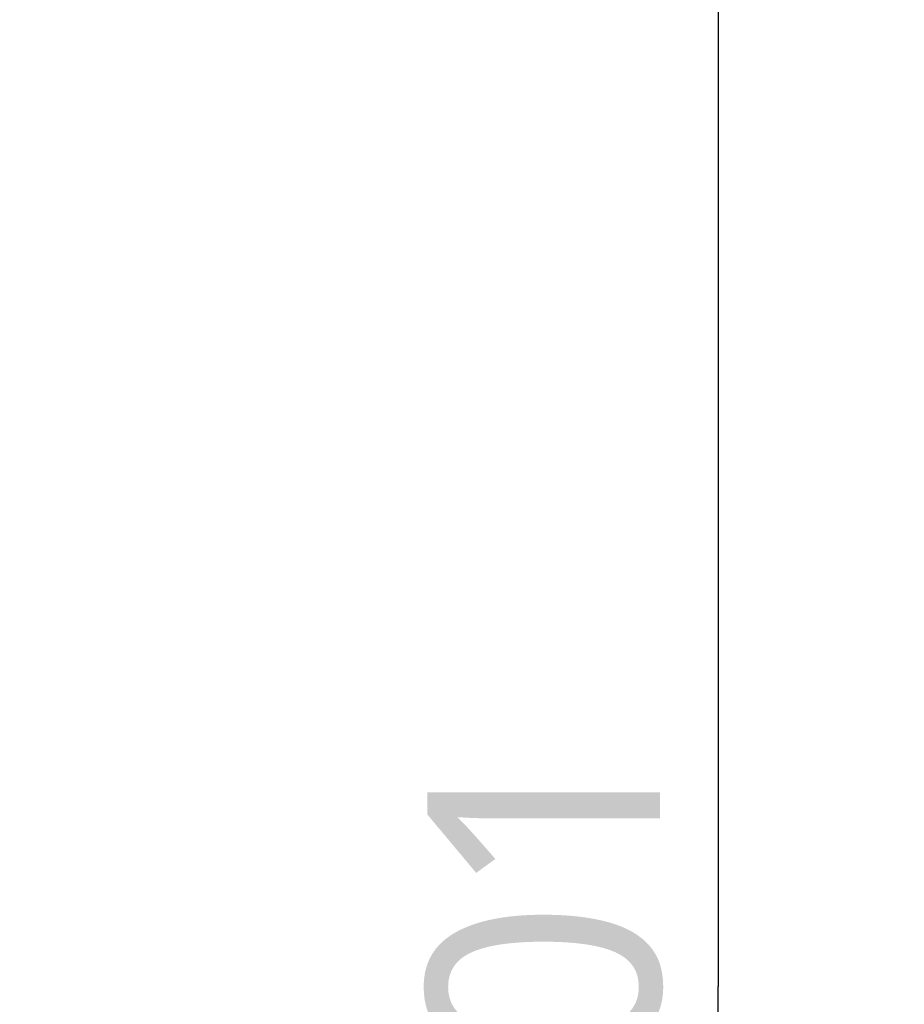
# Model space of a CAD drawing. Header units: inches. Extents: x 0 to 23.4, y 0 to 16.5.
# Tile 11 of 24: x 9.56 to 10.154, y 6.495 to 7.157. Entities that reach past the tile are written whole.
import ezdxf

# ---------------------------------------------------------------- set-up
doc = ezdxf.new("R2010")
doc.units = ezdxf.units.IN
doc.header["$LTSCALE"] = 1.28622
doc.header["$MEASUREMENT"] = 0
doc.layers.get('0').update_dxf_attribs({"linetype": 'CONTINUOUS'})
doc.layers.add('PRT0004-DIM', color=7, linetype='CONTINUOUS')
doc.styles.add('TEXTSTYLE_3', font='malgun.ttf')
doc.dimstyles.new('DIMSTYLE_1', dxfattribs={"dimtxt": 0.15625, "dimasz": 0.1875, "dimexe": 0.125, "dimexo": 0.0625, "dimgap": 0.039062, "dimtad": 1, "dimdec": 5, "dimzin": 4, "dimdsep": 46, "dimtxsty": 'TEXTSTYLE_3', "dimblk": '_FILLED', "dimblk1": '_FILLED', "dimblk2": '_FILLED', "dimcen": 0.09, "dimadec": 5, "dimazin": 1, "dimtfac": 1, "dimtdec": 5, "dimtofl": 0, "dimtmove": 0, "dimatfit": 3, "dimldrblk": '_FILLED', "dimfxl": 1, "dimtolj": 1, "dimtzin": 4, "dimarcsym": 0})

# ---------------------------------------------------------------- blocks, each defined once
blk = doc.blocks.new('_FILLED')
at = {"color": 0, "linetype": 'BYBLOCK'}
blk.add_solid([(0, 0), (-1, 0.1667), (-1, -0.1667)], dxfattribs=at)
blk = doc.blocks.new('*D4')
at = {"layer": 'PRT0004-DIM', "color": 2, "linetype": 'CONTINUOUS'}
for p, q in [((9.42994, 8.49553), (10.1538, 8.49553)), ((10.0288, 8.49553), (10.0288, 6.50735)), ((10.0288, 4.51916), (10.0288, 6.50735)), ((9.42998, 4.51916), (10.1538, 4.51916))]:
    blk.add_line(p, q, dxfattribs=at)
at = {"layer": 'PRT0004-DIM', "color": 2, "linetype": 'CONTINUOUS', "xscale": 0.1875, "yscale": 0.1875, "zscale": 0.1875}
for p, rotation in [((10.0288, 8.49553), 90), ((10.0288, 4.51916), 270)]:
    blk.add_blockref('_FILLED', p, dxfattribs=dict(at, rotation=rotation))
at = {"layer": 'PRT0004-DIM', "color": 2, "linetype": 'CONTINUOUS', "insert": (9.83349, 6.50735), "char_height": 0.15625, "width": 0.359375, "attachment_point": 2, "rotation": 90, "line_spacing_factor": 0.9, "style": 'TEXTSTYLE_3'}
blk.add_mtext('101', dxfattribs=at)

msp = doc.modelspace()

# ---------------------------------------------------------------- dimensions: what is measured, and where the dimension line sits
at = {"layer": 'PRT0004-DIM', "color": 2, "linetype": 'CONTINUOUS'}
dim = msp.add_linear_dim(base=(10.0288, 8.495534), p1=(9.367483, 4.519156), p2=(9.367437, 8.495534), angle=90, dimstyle='DIMSTYLE_1', dxfattribs=at)
dim.commit()
dim.dimension.update_dxf_attribs({"geometry": '*D4', "text_midpoint": (10.0288, 6.509974), "dimtype": 160})

doc.saveas('drawing.dxf')
